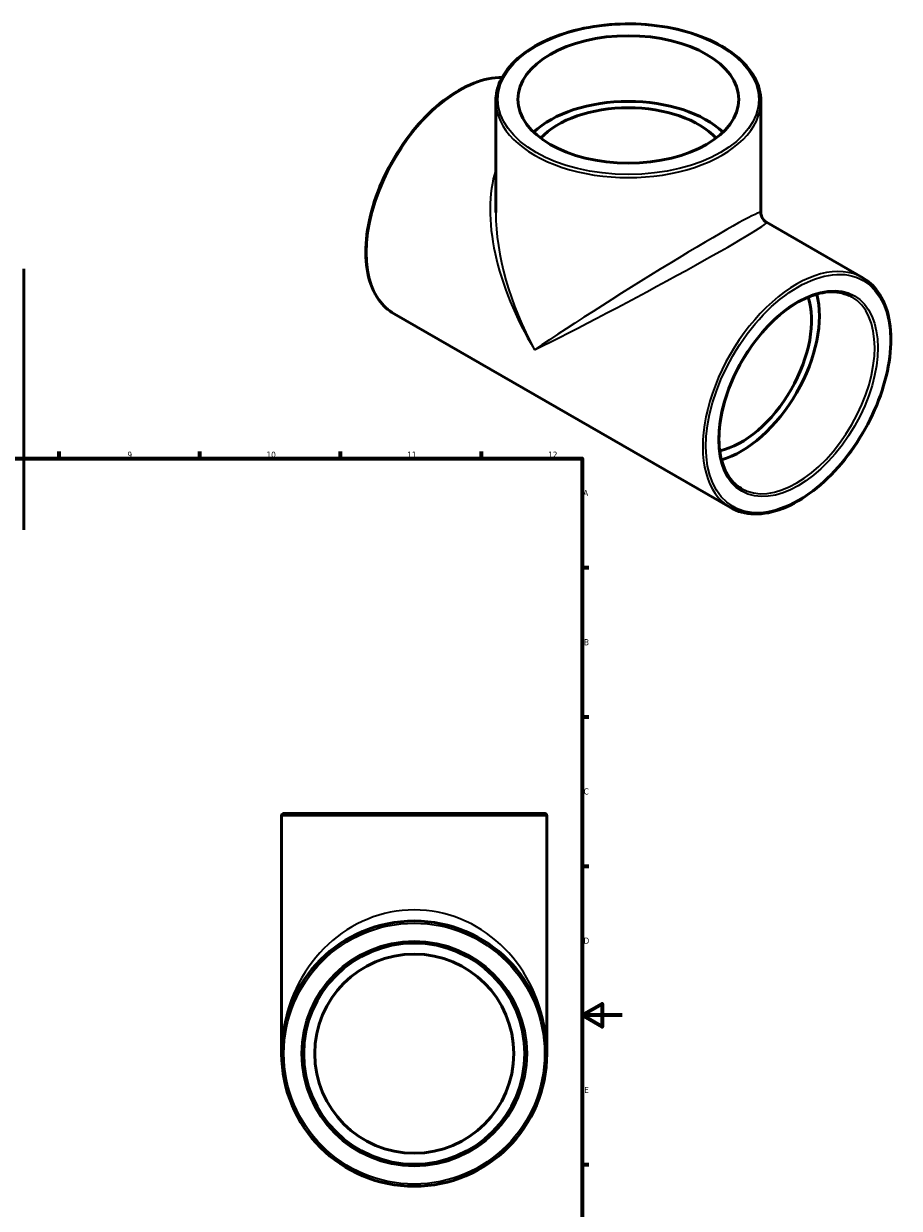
# Model space of a CAD drawing. Header units: millimetres. Extents: x 0 to 979, y -304 to 790.
# Tile 4 of 4: x 543 to 979, y 201 to 790. Entities that reach past the tile are written whole.
import ezdxf

# ---------------------------------------------------------------- set-up
doc = ezdxf.new("R2010")
doc.units = ezdxf.units.MM
for name, color, linetype, lineweight in [('Border (ANSI)', 7, 'Continuous', 70), ('Visible (ANSI)', 7, 'Continuous', 50), ('Visible Narrow (ANSI)', 7, 'Continuous', 35)]:
    doc.layers.add(name, color=color, linetype=linetype, lineweight=lineweight)
doc.styles.add('Note Text (ANSI)', font='tahoma.ttf')

# ---------------------------------------------------------------- blocks, each defined once
blk = doc.blocks.new('Borders Default Border')
at = {"layer": 'Border (ANSI)'}
for p, q in [((560.67, 574), (560.67, 577.45)), ((630.75, 574), (630.75, 577.45)), ((700.83, 574), (700.83, 577.45)), ((770.92, 574), (770.92, 577.45)), ((821, 519.75), (824.45, 519.75)), ((821, 445.5), (824.45, 445.5)), ((821, 371.25), (824.45, 371.25)), ((821, 222.75), (824.45, 222.75))]:
    blk.add_line(p, q, dxfattribs=at)
at = {"layer": 'Border (ANSI)', "flags": 128}
for points in [[(20, 20), (20, 574), (821, 574), (821, 20), (20, 20)], [(841, 297), (821, 297), (831, 302.77), (831, 291.23), (821, 297)]]:
    blk.add_lwpolyline(points, dxfattribs=at)
at = {"layer": 'Border (ANSI)', "attachment_point": 7, "style": 'Note Text (ANSI)'}
for s, insert, char_height in [('9', (594.7, 574.34), 3.05), ('10', (663.96, 574.34), 3.048), ('11', (734.04, 574.4), 3.048), ('12', (804.13, 574.4), 3.048), ('A', (821.63, 555.35), 3.05), ('B', (821.99, 481.1), 3.05), ('C', (821.8, 406.8), 3.05), ('D', (821.81, 332.6), 3.05), ('E', (822.05, 258.35), 3.05)]:
    blk.add_mtext(s, dxfattribs=dict(at, insert=insert, char_height=char_height))

msp = doc.modelspace()

# ---------------------------------------------------------------- linework, layer by layer
at = {"layer": 'Visible (ANSI)'}
for p, q in [((778.051, 696.34), (778.051, 751.801)), ((910.051, 696.34), (910.051, 751.801)), ((912.808, 691.571), (960.708, 663.987)), ((543.031, 668.382), (543.031, 538.583)), ((727.394, 646.021), (894.836, 549.598)), ((671.464, 277.927), (671.464, 396.327)), ((672.564, 397.427), (802.363, 397.427)), ((803.464, 277.927), (803.464, 396.327))]:
    msp.add_line(p, q, dxfattribs=at)
for radius in [66, 55.036, 49.532]:
    msp.add_circle((737.464, 277.927), radius, dxfattribs=at)
for centre, start, end in [((672.564, 396.327), 90, 180), ((802.363, 396.327), 0, 90)]:
    msp.add_arc(centre, 1.101, start, end, dxfattribs=at)
msp.add_ellipse((844.051, 752.701), major_axis=(-55.036, 0), ratio=0.5758617, dxfattribs=at)
for centre, major_axis, ratio, start_param, end_param in [((844.051, 719.999), (55.036, 0), 0.5758617, 0.5420748, 2.5995178), ((844.051, 719.999), (49.532, 0), 0.5758617, 0.4903548, 2.6512379), ((900.266, 622.632), (24.718, 42.924), 0.5780931, 3.6142762, 5.8105017), ((900.266, 622.632), (27.465, 47.693), 0.5780931, 3.6690535, 5.7557245)]:
    msp.add_ellipse(centre, major_axis=major_axis, ratio=ratio, start_param=start_param, end_param=end_param, dxfattribs=at)
for points, knots in [([(910.051, 751.801), (910.051, 755.856), (908.948, 759.906), (904.655, 767.632), (901.424, 771.3), (893.132, 777.9), (888.037, 780.817), (876.533, 785.567), (870.123, 787.398), (856.647, 789.793), (849.585, 790.358), (835.513, 790.172), (828.506, 789.421), (815.243, 786.676), (808.99, 784.681), (797.861, 779.632), (792.989, 776.576), (785.145, 769.691), (782.167, 765.862), (778.818, 758.572), (778.051, 755.188), (778.051, 751.801)], [0.7853982, 0.7853982, 0.7853982, 0.7853982, 1.0950782, 1.0950782, 1.4117818, 1.4117818, 1.7341401, 1.7341401, 2.056886, 2.056886, 2.3791472, 2.3791472, 2.7012272, 2.7012272, 3.0235462, 3.0235462, 3.3463483, 3.3463483, 3.6683577, 3.6683577, 3.9269908, 3.9269908, 3.9269908, 3.9269908]), ([(781.201, 763.589), (776.744, 763.651), (771.968, 762.689), (762.118, 758.82), (757.039, 755.866), (747.166, 748.275), (742.375, 743.637), (733.567, 733.159), (729.551, 727.321), (722.691, 715.033), (719.847, 708.585), (715.617, 695.716), (714.232, 689.297), (713.072, 677.124), (713.299, 671.371), (715.374, 661.126), (717.219, 656.629), (721.889, 650.077), (724.449, 647.717), (727.394, 646.021)], [5.8114102, 5.8114102, 5.8114102, 5.8114102, 6.1262204, 6.1262204, 6.4485417, 6.4485417, 6.7712738, 6.7712738, 7.0935324, 7.0935324, 7.4156122, 7.4156122, 7.7379279, 7.7379279, 8.0607137, 8.0607137, 8.3826824, 8.3826824, 8.6413135, 8.6413135, 8.6413135, 8.6413135]), ([(912.808, 691.571), (912.532, 691.729), (912.242, 691.929), (911.669, 692.424), (911.387, 692.721), (910.888, 693.392), (910.671, 693.767), (910.338, 694.535), (910.222, 694.927), (910.079, 695.671), (910.051, 696.022), (910.051, 696.34)], [0.783464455, 0.783464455, 0.783464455, 0.783464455, 0.7838511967, 0.7838511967, 0.7842379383, 0.7842379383, 0.78462468, 0.78462468, 0.7850114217, 0.7850114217, 0.7853981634, 0.7853981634, 0.7853981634, 0.7853981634]), ([(894.836, 549.598), (898.364, 547.566), (902.437, 546.494), (911.301, 546.345), (916.105, 547.307), (925.984, 551.189), (931.063, 554.142), (940.936, 561.733), (945.727, 566.371), (954.535, 576.85), (958.551, 582.687), (965.411, 594.975), (968.255, 601.423), (972.485, 614.292), (973.87, 620.711), (975.03, 632.884), (974.803, 638.637), (972.728, 648.882), (970.882, 653.379), (966.213, 659.932), (963.653, 662.291), (960.708, 663.987)], [2.3581282, 2.3581282, 2.3581282, 2.3581282, 2.6679234, 2.6679234, 2.9846278, 2.9846278, 3.3069491, 3.3069491, 3.6296811, 3.6296811, 3.9519398, 3.9519398, 4.2740196, 4.2740196, 4.5963353, 4.5963353, 4.919121, 4.919121, 5.2410898, 5.2410898, 5.4997209, 5.4997209, 5.4997209, 5.4997209]), ([(955.237, 654.486), (952.295, 656.18), (948.856, 657.026), (941.381, 656.896), (937.37, 655.971), (929.188, 652.47), (925.025, 649.925), (916.923, 643.461), (912.986, 639.544), (905.738, 630.721), (902.43, 625.816), (896.787, 615.519), (894.454, 610.13), (891.002, 599.425), (889.883, 594.112), (888.962, 584.114), (889.158, 579.431), (890.814, 571.161), (892.275, 567.58), (895.933, 562.334), (897.966, 560.447), (900.307, 559.099)], [5.4997209, 5.4997209, 5.4997209, 5.4997209, 5.8331335, 5.8331335, 6.1559646, 6.1559646, 6.4728825, 6.4728825, 6.7896978, 6.7896978, 7.1070794, 7.1070794, 7.4246473, 7.4246473, 7.7419207, 7.7419207, 8.0586126, 8.0586126, 8.3760532, 8.3760532, 8.6413135, 8.6413135, 8.6413135, 8.6413135])]:
    msp.add_open_spline(points, degree=3, knots=knots, dxfattribs=at)
at = {"layer": 'Visible Narrow (ANSI)'}
msp.add_line((802.651, 396.327), (672.276, 396.327), dxfattribs=at)
for radius in [64.899, 56.137]:
    msp.add_circle((737.464, 277.927), radius, dxfattribs=at)
for centre, major_axis, ratio in [((844.051, 752.701), (-64.899, 0), 0.5758617), ((928.55, 606.344), (-32.387, -56.241), 0.5780931), ((928.55, 606.344), (-28.014, -48.647), 0.5780931)]:
    msp.add_ellipse(centre, major_axis=major_axis, ratio=ratio, dxfattribs=at)
for centre, major_axis, ratio, start_param, end_param in [((760.33, 703.216), (-32.936, -57.195), 0.5780931, 3.462613, 6.2831853), ((844.051, 751.801), (-66, 0), 0.5758617, 0, 3.1415927), ((844.051, 655.004), (-51.455, 82.538), 0.5534591, 0.439422, 1.5514371), ((844.051, 655.004), (-45.842, 85.792), 0.5534561, 0.8029693, 1.5883675), ((844.051, 655.004), (-65.983, -41.401), 0.0362086, 3.1188777, 5.4750722), ((844.051, 655.004), (68.796, 36.528), 0.0328741, 3.9495417, 6.3038025), ((927.772, 606.792), (32.936, 57.195), 0.5780931, 0, 3.1415927), ((927.772, 606.792), (27.465, 47.693), 0.5780931, 3.1415927, 6.2831853), ((737.464, 277.927), (0, 71.504), 0.9230304, 4.8694686, 7.696902)]:
    msp.add_ellipse(centre, major_axis=major_axis, ratio=ratio, start_param=start_param, end_param=end_param, dxfattribs=at)

# ---------------------------------------------------------------- block references
msp.add_blockref('Borders Default Border', (0, 0))

doc.saveas('drawing.dxf')
